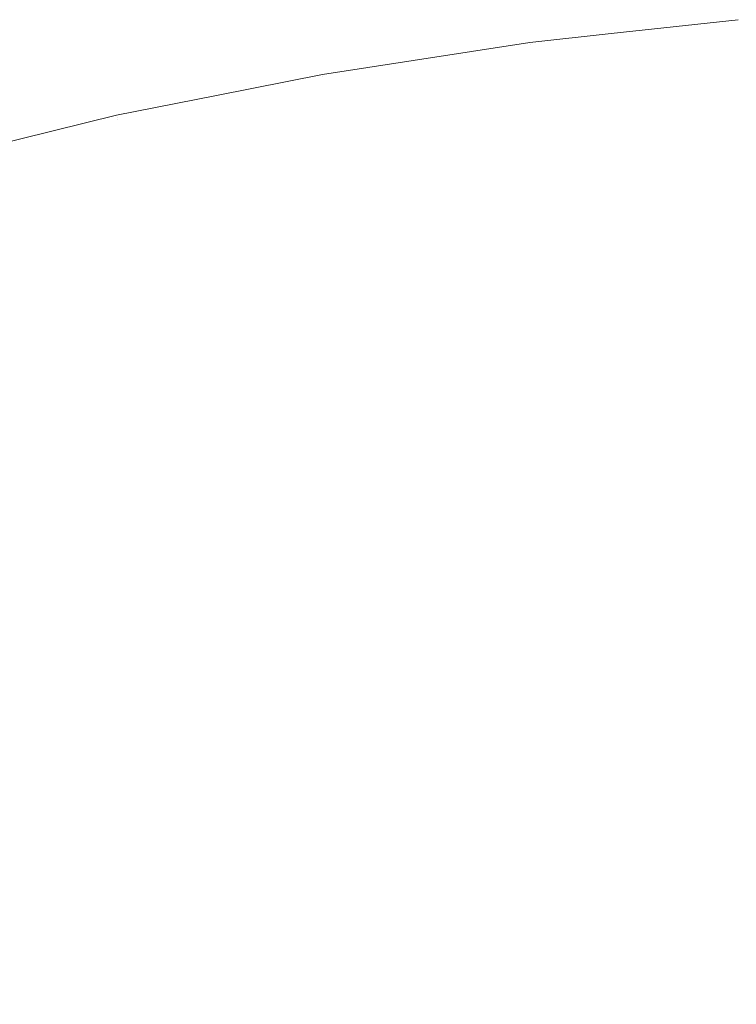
# Model space of a CAD drawing. Header units: centimetres. Extents: x -25.9 to 27.4, y 34.1 to 35.9.
# Tile 65 of 256: x -25.7771 to -25.7622, y 35.9192 to 35.9397. Entities that reach past the tile are written whole.
import ezdxf

# ---------------------------------------------------------------- set-up
doc = ezdxf.new("R2010")
doc.units = ezdxf.units.CM
doc.header["$LTSCALE"] = 2.54
doc.layers.add('Lucido design-1', color=7, linetype='Continuous')

# ---------------------------------------------------------------- blocks, each defined once
blk = doc.blocks.new('Gruppo-5-1')
at = {"color": 7, "linetype": 'Continuous', "lineweight": 9}
for points, invisible_edges in [([(-25.766506, 35.93921, -9.478917), (-25.762171, 35.939684, -9.478917), (-25.762176, 35.939731, -9.481992), (-25.764815, 35.939442, -9.481992)], 11), ([(-25.766506, 35.93921, -33.44568), (-25.762171, 35.939684, -33.44568), (-25.762176, 35.939731, -33.448755), (-25.764815, 35.939442, -33.448755)], 11), ([(-25.764815, 35.939442, -10.081992), (-25.762176, 35.939731, -10.081992), (-25.762167, 35.939637, -10.086352), (-25.7665, 35.939162, -10.086352)], 14), ([(-25.764815, 35.939442, -34.048755), (-25.762176, 35.939731, -34.048755), (-25.762167, 35.939637, -34.053115), (-25.7665, 35.939162, -34.053115)], 14), ([(-25.762176, 35.939731, -10.081992), (-25.764815, 35.939442, -10.081992), (-25.764815, 35.939442, -9.481992), (-25.762176, 35.939731, -9.481992)], 10), ([(-25.762176, 35.939731, -34.048755), (-25.764815, 35.939442, -34.048755), (-25.764815, 35.939442, -33.448755), (-25.762176, 35.939731, -33.448755)], 10), ([(-25.766479, 35.938998, -9.474771), (-25.762153, 35.939471, -9.474771), (-25.762171, 35.939684, -9.478917), (-25.766506, 35.93921, -9.478917)], 15), ([(-25.766479, 35.938998, -33.441534), (-25.762153, 35.939471, -33.441534), (-25.762171, 35.939684, -33.44568), (-25.766506, 35.93921, -33.44568)], 15), ([(-25.7665, 35.939162, -10.086352), (-25.762167, 35.939637, -10.086352), (-25.762144, 35.939372, -10.090484), (-25.766465, 35.938898, -10.090484)], 15), ([(-25.7665, 35.939162, -34.053115), (-25.762167, 35.939637, -34.053115), (-25.762144, 35.939372, -34.057247), (-25.766465, 35.938898, -34.057247)], 15), ([(-25.764815, 35.939442, -9.481992), (-25.766513, 35.939256, -9.481992), (-25.766506, 35.93921, -9.478917)], 10), ([(-25.766513, 35.939256, -9.481992), (-25.764815, 35.939442, -9.481992), (-25.764815, 35.939442, -10.081992), (-25.766513, 35.939256, -10.081992)], 10), ([(-25.7665, 35.939162, -10.086352), (-25.766513, 35.939256, -10.081992), (-25.764815, 35.939442, -10.081992)], 9), ([(-25.764815, 35.939442, -33.448755), (-25.766513, 35.939256, -33.448755), (-25.766506, 35.93921, -33.44568)], 10), ([(-25.766513, 35.939256, -33.448755), (-25.764815, 35.939442, -33.448755), (-25.764815, 35.939442, -34.048755), (-25.766513, 35.939256, -34.048755)], 10), ([(-25.7665, 35.939162, -34.053115), (-25.766513, 35.939256, -34.048755), (-25.764815, 35.939442, -34.048755)], 9), ([(-25.766428, 35.938615, -9.470635), (-25.762119, 35.939087, -9.470635), (-25.762153, 35.939471, -9.474771), (-25.766479, 35.938998, -9.474771)], 15), ([(-25.766428, 35.938615, -33.437398), (-25.762119, 35.939087, -33.437398), (-25.762153, 35.939471, -33.441534), (-25.766479, 35.938998, -33.441534)], 15), ([(-25.766465, 35.938898, -10.090484), (-25.762144, 35.939372, -10.090484), (-25.762106, 35.938937, -10.094598), (-25.766408, 35.938465, -10.094598)], 15), ([(-25.766465, 35.938898, -34.057247), (-25.762144, 35.939372, -34.057247), (-25.762106, 35.938937, -34.061361), (-25.766408, 35.938465, -34.061361)], 15), ([(-25.770817, 35.938546, -9.478917), (-25.766506, 35.93921, -9.478917), (-25.766513, 35.939256, -9.481992), (-25.768934, 35.938884, -9.481992)], 11), ([(-25.770817, 35.938546, -33.44568), (-25.766506, 35.93921, -33.44568), (-25.766513, 35.939256, -33.448755), (-25.768934, 35.938884, -33.448755)], 11), ([(-25.770779, 35.938336, -9.474771), (-25.766479, 35.938998, -9.474771), (-25.766506, 35.93921, -9.478917), (-25.770817, 35.938546, -9.478917)], 15), ([(-25.770779, 35.938336, -33.441534), (-25.766479, 35.938998, -33.441534), (-25.766506, 35.93921, -33.44568), (-25.770817, 35.938546, -33.44568)], 15), ([(-25.768934, 35.938884, -10.081992), (-25.766513, 35.939256, -10.081992), (-25.7665, 35.939162, -10.086352), (-25.770808, 35.938499, -10.086352)], 14), ([(-25.768934, 35.938884, -34.048755), (-25.766513, 35.939256, -34.048755), (-25.7665, 35.939162, -34.053115), (-25.770808, 35.938499, -34.053115)], 14), ([(-25.770808, 35.938499, -10.086352), (-25.7665, 35.939162, -10.086352), (-25.766465, 35.938898, -10.090484), (-25.770762, 35.938237, -10.090484)], 15), ([(-25.770808, 35.938499, -34.053115), (-25.7665, 35.939162, -34.053115), (-25.766465, 35.938898, -34.057247), (-25.770762, 35.938237, -34.057247)], 15), ([(-25.766513, 35.939256, -10.081992), (-25.768934, 35.938884, -10.081992), (-25.768934, 35.938884, -9.481992), (-25.766513, 35.939256, -9.481992)], 10), ([(-25.766513, 35.939256, -34.048755), (-25.768934, 35.938884, -34.048755), (-25.768934, 35.938884, -33.448755), (-25.766513, 35.939256, -33.448755)], 10), ([(-25.766355, 35.938062, -9.466514), (-25.762071, 35.938531, -9.466514), (-25.762119, 35.939087, -9.470635), (-25.766428, 35.938615, -9.470635)], 15), ([(-25.766355, 35.938062, -33.433277), (-25.762071, 35.938531, -33.433277), (-25.762119, 35.939087, -33.437398), (-25.766428, 35.938615, -33.437398)], 15), ([(-25.768934, 35.938884, -9.481992), (-25.770825, 35.938593, -9.481992), (-25.770817, 35.938546, -9.478917)], 10), ([(-25.770825, 35.938593, -9.481992), (-25.768934, 35.938884, -9.481992), (-25.768934, 35.938884, -10.081992), (-25.770825, 35.938593, -10.081992)], 10), ([(-25.770808, 35.938499, -10.086352), (-25.770825, 35.938593, -10.081992), (-25.768934, 35.938884, -10.081992)], 9), ([(-25.768934, 35.938884, -33.448755), (-25.770825, 35.938593, -33.448755), (-25.770817, 35.938546, -33.44568)], 10), ([(-25.770825, 35.938593, -33.448755), (-25.768934, 35.938884, -33.448755), (-25.768934, 35.938884, -34.048755), (-25.770825, 35.938593, -34.048755)], 10), ([(-25.770808, 35.938499, -34.053115), (-25.770825, 35.938593, -34.048755), (-25.768934, 35.938884, -34.048755)], 9), ([(-25.770712, 35.937956, -9.470635), (-25.766428, 35.938615, -9.470635), (-25.766479, 35.938998, -9.474771), (-25.770779, 35.938336, -9.474771)], 15), ([(-25.770712, 35.937956, -33.437398), (-25.766428, 35.938615, -33.437398), (-25.766479, 35.938998, -33.441534), (-25.770779, 35.938336, -33.441534)], 15), ([(-25.770762, 35.938237, -10.090484), (-25.766465, 35.938898, -10.090484), (-25.766408, 35.938465, -10.094598), (-25.770686, 35.937807, -10.094598)], 15), ([(-25.770762, 35.938237, -34.057247), (-25.766465, 35.938898, -34.057247), (-25.766408, 35.938465, -34.061361), (-25.770686, 35.937807, -34.061361)], 15), ([(-25.766408, 35.938465, -10.094598), (-25.762106, 35.938937, -10.094598), (-25.762053, 35.938333, -10.098688), (-25.766329, 35.937865, -10.098688)], 15), ([(-25.766408, 35.938465, -34.061361), (-25.762106, 35.938937, -34.061361), (-25.762053, 35.938333, -34.065451), (-25.766329, 35.937865, -34.065451)], 15), ([(-25.775094, 35.937695, -9.478917), (-25.770817, 35.938546, -9.478917), (-25.770825, 35.938593, -9.481992), (-25.77303, 35.938154, -9.481992)], 11), ([(-25.775094, 35.937695, -33.44568), (-25.770817, 35.938546, -33.44568), (-25.770825, 35.938593, -33.448755), (-25.77303, 35.938154, -33.448755)], 11), ([(-25.775047, 35.937487, -9.474771), (-25.770779, 35.938336, -9.474771), (-25.770817, 35.938546, -9.478917), (-25.775094, 35.937695, -9.478917)], 15), ([(-25.775047, 35.937487, -33.441534), (-25.770779, 35.938336, -33.441534), (-25.770817, 35.938546, -33.44568), (-25.775094, 35.937695, -33.44568)], 15), ([(-25.77303, 35.938154, -10.081992), (-25.770825, 35.938593, -10.081992), (-25.770808, 35.938499, -10.086352), (-25.775083, 35.937649, -10.086352)], 14), ([(-25.77303, 35.938154, -34.048755), (-25.770825, 35.938593, -34.048755), (-25.770808, 35.938499, -34.053115), (-25.775083, 35.937649, -34.053115)], 14), ([(-25.775083, 35.937649, -10.086352), (-25.770808, 35.938499, -10.086352), (-25.770762, 35.938237, -10.090484), (-25.775026, 35.937389, -10.090484)], 15), ([(-25.775083, 35.937649, -34.053115), (-25.770808, 35.938499, -34.053115), (-25.770762, 35.938237, -34.057247), (-25.775026, 35.937389, -34.057247)], 15), ([(-25.770825, 35.938593, -10.081992), (-25.77303, 35.938154, -10.081992), (-25.77303, 35.938154, -9.481992), (-25.770825, 35.938593, -9.481992)], 10), ([(-25.770825, 35.938593, -34.048755), (-25.77303, 35.938154, -34.048755), (-25.77303, 35.938154, -33.448755), (-25.770825, 35.938593, -33.448755)], 10), ([(-25.770616, 35.937406, -9.466514), (-25.766355, 35.938062, -9.466514), (-25.766428, 35.938615, -9.470635), (-25.770712, 35.937956, -9.470635)], 15), ([(-25.770616, 35.937406, -33.433277), (-25.766355, 35.938062, -33.433277), (-25.766428, 35.938615, -33.437398), (-25.770712, 35.937956, -33.437398)], 15), ([(-25.770686, 35.937807, -10.094598), (-25.766408, 35.938465, -10.094598), (-25.766329, 35.937865, -10.098688), (-25.770581, 35.93721, -10.098688)], 15), ([(-25.770686, 35.937807, -34.061361), (-25.766408, 35.938465, -34.061361), (-25.766329, 35.937865, -34.065451), (-25.770581, 35.93721, -34.065451)], 15), ([(-25.76626, 35.937338, -9.462417), (-25.762007, 35.937804, -9.462417), (-25.762071, 35.938531, -9.466514), (-25.766355, 35.938062, -9.466514)], 15), ([(-25.76626, 35.937338, -33.42918), (-25.762007, 35.937804, -33.42918), (-25.762071, 35.938531, -33.433277), (-25.766355, 35.938062, -33.433277)], 15), ([(-25.774964, 35.93711, -9.470635), (-25.770712, 35.937956, -9.470635), (-25.770779, 35.938336, -9.474771), (-25.775047, 35.937487, -9.474771)], 15), ([(-25.774964, 35.93711, -33.437398), (-25.770712, 35.937956, -33.437398), (-25.770779, 35.938336, -33.441534), (-25.775047, 35.937487, -33.441534)], 15), ([(-25.766329, 35.937865, -10.098688), (-25.762053, 35.938333, -10.098688), (-25.761986, 35.937563, -10.102745), (-25.766228, 35.937098, -10.102745)], 15), ([(-25.766329, 35.937865, -34.065451), (-25.762053, 35.938333, -34.065451), (-25.761986, 35.937563, -34.069508), (-25.766228, 35.937098, -34.069508)], 15), ([(-25.77303, 35.938154, -9.481992), (-25.775104, 35.937742, -9.481992), (-25.775094, 35.937695, -9.478917)], 10), ([(-25.775104, 35.937742, -9.481992), (-25.77303, 35.938154, -9.481992), (-25.77303, 35.938154, -10.081992), (-25.775104, 35.937742, -10.081992)], 10), ([(-25.775083, 35.937649, -10.086352), (-25.775104, 35.937742, -10.081992), (-25.77303, 35.938154, -10.081992)], 9), ([(-25.77303, 35.938154, -33.448755), (-25.775104, 35.937742, -33.448755), (-25.775094, 35.937695, -33.44568)], 10), ([(-25.775104, 35.937742, -33.448755), (-25.77303, 35.938154, -33.448755), (-25.77303, 35.938154, -34.048755), (-25.775104, 35.937742, -34.048755)], 10), ([(-25.775083, 35.937649, -34.053115), (-25.775104, 35.937742, -34.048755), (-25.77303, 35.938154, -34.048755)], 9), ([(-25.775026, 35.937389, -10.090484), (-25.770762, 35.938237, -10.090484), (-25.770686, 35.937807, -10.094598), (-25.774931, 35.936963, -10.094598)], 15), ([(-25.775026, 35.937389, -34.057247), (-25.770762, 35.938237, -34.057247), (-25.770686, 35.937807, -34.061361), (-25.774931, 35.936963, -34.061361)], 15), ([(-25.770489, 35.936688, -9.462417), (-25.76626, 35.937338, -9.462417), (-25.766355, 35.938062, -9.466514), (-25.770616, 35.937406, -9.466514)], 15), ([(-25.770489, 35.936688, -33.42918), (-25.76626, 35.937338, -33.42918), (-25.766355, 35.938062, -33.433277), (-25.770616, 35.937406, -33.433277)], 15), ([(-25.774843, 35.936565, -9.466514), (-25.770616, 35.937406, -9.466514), (-25.770712, 35.937956, -9.470635), (-25.774964, 35.93711, -9.470635)], 15), ([(-25.774843, 35.936565, -33.433277), (-25.770616, 35.937406, -33.433277), (-25.770712, 35.937956, -33.437398), (-25.774964, 35.93711, -33.437398)], 15), ([(-25.770581, 35.93721, -10.098688), (-25.766329, 35.937865, -10.098688), (-25.766228, 35.937098, -10.102745), (-25.770447, 35.936449, -10.102745)], 15), ([(-25.770581, 35.93721, -34.065451), (-25.766329, 35.937865, -34.065451), (-25.766228, 35.937098, -34.069508), (-25.770447, 35.936449, -34.069508)], 15), ([(-25.777096, 35.937254, -9.481992), (-25.779342, 35.936705, -9.481992), (-25.77933, 35.936659, -9.478917), (-25.775094, 35.937695, -9.478917)], 14), ([(-25.777096, 35.937254, -33.448755), (-25.779342, 35.936705, -33.448755), (-25.77933, 35.936659, -33.44568), (-25.775094, 35.937695, -33.44568)], 14), ([(-25.775083, 35.937649, -10.086352), (-25.779317, 35.936613, -10.086352), (-25.779342, 35.936705, -10.081992), (-25.777096, 35.937254, -10.081992)], 11), ([(-25.775083, 35.937649, -34.053115), (-25.779317, 35.936613, -34.053115), (-25.779342, 35.936705, -34.048755), (-25.777096, 35.937254, -34.048755)], 11), ([(-25.779274, 35.936452, -9.474771), (-25.775047, 35.937487, -9.474771), (-25.775094, 35.937695, -9.478917), (-25.77933, 35.936659, -9.478917)], 15), ([(-25.779274, 35.936452, -33.441534), (-25.775047, 35.937487, -33.441534), (-25.775094, 35.937695, -33.44568), (-25.77933, 35.936659, -33.44568)], 15), ([(-25.779317, 35.936613, -10.086352), (-25.775083, 35.937649, -10.086352), (-25.775026, 35.937389, -10.090484), (-25.779248, 35.936356, -10.090484)], 15), ([(-25.779317, 35.936613, -34.053115), (-25.775083, 35.937649, -34.053115), (-25.775026, 35.937389, -34.057247), (-25.779248, 35.936356, -34.057247)], 15), ([(-25.775094, 35.937695, -9.478917), (-25.775104, 35.937742, -9.481992), (-25.777096, 35.937254, -9.481992)], 9), ([(-25.775104, 35.937742, -10.081992), (-25.777096, 35.937254, -10.081992), (-25.777096, 35.937254, -9.481992), (-25.775104, 35.937742, -9.481992)], 10), ([(-25.777096, 35.937254, -10.081992), (-25.775104, 35.937742, -10.081992), (-25.775083, 35.937649, -10.086352)], 10), ([(-25.775094, 35.937695, -33.44568), (-25.775104, 35.937742, -33.448755), (-25.777096, 35.937254, -33.448755)], 9), ([(-25.775104, 35.937742, -34.048755), (-25.777096, 35.937254, -34.048755), (-25.777096, 35.937254, -33.448755), (-25.775104, 35.937742, -33.448755)], 10), ([(-25.777096, 35.937254, -34.048755), (-25.775104, 35.937742, -34.048755), (-25.775083, 35.937649, -34.053115)], 10), ([(-25.774931, 35.936963, -10.094598), (-25.770686, 35.937807, -10.094598), (-25.770581, 35.93721, -10.098688), (-25.7748, 35.936371, -10.098688)], 15), ([(-25.774931, 35.936963, -34.061361), (-25.770686, 35.937807, -34.061361), (-25.770581, 35.93721, -34.065451), (-25.7748, 35.936371, -34.065451)], 15), ([(-25.766143, 35.936446, -9.45835), (-25.761928, 35.936907, -9.45835), (-25.762007, 35.937804, -9.462417), (-25.76626, 35.937338, -9.462417)], 15), ([(-25.766143, 35.936446, -33.425113), (-25.761928, 35.936907, -33.425113), (-25.762007, 35.937804, -33.42918), (-25.76626, 35.937338, -33.42918)], 15), ([(-25.779174, 35.93608, -9.470635), (-25.774964, 35.93711, -9.470635), (-25.775047, 35.937487, -9.474771), (-25.779274, 35.936452, -9.474771)], 15), ([(-25.779174, 35.93608, -33.437398), (-25.774964, 35.93711, -33.437398), (-25.775047, 35.937487, -33.441534), (-25.779274, 35.936452, -33.441534)], 15), ([(-25.766228, 35.937098, -10.102745), (-25.761986, 35.937563, -10.102745), (-25.761904, 35.936627, -10.106763), (-25.766106, 35.936166, -10.106763)], 15), ([(-25.766228, 35.937098, -34.069508), (-25.761986, 35.937563, -34.069508), (-25.761904, 35.936627, -34.073526), (-25.766106, 35.936166, -34.073526)], 15), ([(-25.779342, 35.936705, -9.481992), (-25.777096, 35.937254, -9.481992), (-25.777096, 35.937254, -10.081992), (-25.779342, 35.936705, -10.081992)], 10), ([(-25.779342, 35.936705, -33.448755), (-25.777096, 35.937254, -33.448755), (-25.777096, 35.937254, -34.048755), (-25.779342, 35.936705, -34.048755)], 10), ([(-25.779248, 35.936356, -10.090484), (-25.775026, 35.937389, -10.090484), (-25.774931, 35.936963, -10.094598), (-25.779135, 35.935934, -10.094598)], 15), ([(-25.779248, 35.936356, -34.057247), (-25.775026, 35.937389, -34.057247), (-25.774931, 35.936963, -34.061361), (-25.779135, 35.935934, -34.061361)], 15), ([(-25.774685, 35.935853, -9.462417), (-25.770489, 35.936688, -9.462417), (-25.770616, 35.937406, -9.466514), (-25.774843, 35.936565, -9.466514)], 15), ([(-25.774685, 35.935853, -33.42918), (-25.770489, 35.936688, -33.42918), (-25.770616, 35.937406, -33.433277), (-25.774843, 35.936565, -33.433277)], 15), ([(-25.770333, 35.935801, -9.45835), (-25.766143, 35.936446, -9.45835), (-25.76626, 35.937338, -9.462417), (-25.770489, 35.936688, -9.462417)], 15), ([(-25.770333, 35.935801, -33.425113), (-25.766143, 35.936446, -33.425113), (-25.76626, 35.937338, -33.42918), (-25.770489, 35.936688, -33.42918)], 15), ([(-25.77903, 35.935541, -9.466514), (-25.774843, 35.936565, -9.466514), (-25.774964, 35.93711, -9.470635), (-25.779174, 35.93608, -9.470635)], 15), ([(-25.77903, 35.935541, -33.433277), (-25.774843, 35.936565, -33.433277), (-25.774964, 35.93711, -33.437398), (-25.779174, 35.93608, -33.437398)], 15), ([(-25.7748, 35.936371, -10.098688), (-25.770581, 35.93721, -10.098688), (-25.770447, 35.936449, -10.102745), (-25.774633, 35.935616, -10.102745)], 15), ([(-25.7748, 35.936371, -34.065451), (-25.770581, 35.93721, -34.065451), (-25.770447, 35.936449, -34.069508), (-25.774633, 35.935616, -34.069508)], 15), ([(-25.770447, 35.936449, -10.102745), (-25.766228, 35.937098, -10.102745), (-25.766106, 35.936166, -10.106763), (-25.770284, 35.935523, -10.106763)], 15), ([(-25.770447, 35.936449, -34.069508), (-25.766228, 35.937098, -34.069508), (-25.766106, 35.936166, -34.073526), (-25.770284, 35.935523, -34.073526)], 15), ([(-25.779135, 35.935934, -10.094598), (-25.774931, 35.936963, -10.094598), (-25.7748, 35.936371, -10.098688), (-25.778979, 35.935349, -10.098688)], 15), ([(-25.779135, 35.935934, -34.061361), (-25.774931, 35.936963, -34.061361), (-25.7748, 35.936371, -34.065451), (-25.778979, 35.935349, -34.065451)], 15), ([(-25.766003, 35.935385, -9.45432), (-25.761835, 35.935842, -9.45432), (-25.761928, 35.936907, -9.45835), (-25.766143, 35.936446, -9.45835)], 15), ([(-25.766003, 35.935385, -33.421083), (-25.761835, 35.935842, -33.421083), (-25.761928, 35.936907, -33.425113), (-25.766143, 35.936446, -33.425113)], 15), ([(-25.77449, 35.934974, -9.45835), (-25.770333, 35.935801, -9.45835), (-25.770489, 35.936688, -9.462417), (-25.774685, 35.935853, -9.462417)], 15), ([(-25.77449, 35.934974, -33.425113), (-25.770333, 35.935801, -33.425113), (-25.770489, 35.936688, -33.42918), (-25.774685, 35.935853, -33.42918)], 15), ([(-25.766106, 35.936166, -10.106763), (-25.761904, 35.936627, -10.106763), (-25.761808, 35.935527, -10.110736), (-25.765962, 35.935072, -10.110736)], 15), ([(-25.766106, 35.936166, -34.073526), (-25.761904, 35.936627, -34.073526), (-25.761808, 35.935527, -34.077499), (-25.765962, 35.935072, -34.077499)], 15), ([(-25.778841, 35.934836, -9.462417), (-25.774685, 35.935853, -9.462417), (-25.774843, 35.936565, -9.466514), (-25.77903, 35.935541, -9.466514)], 15), ([(-25.778841, 35.934836, -33.42918), (-25.774685, 35.935853, -33.42918), (-25.774843, 35.936565, -33.433277), (-25.77903, 35.935541, -33.433277)], 15), ([(-25.774633, 35.935616, -10.102745), (-25.770447, 35.936449, -10.102745), (-25.770284, 35.935523, -10.106763), (-25.774429, 35.934699, -10.106763)], 15), ([(-25.774633, 35.935616, -34.069508), (-25.770447, 35.936449, -34.069508), (-25.770284, 35.935523, -34.073526), (-25.774429, 35.934699, -34.073526)], 15), ([(-25.770147, 35.934747, -9.45432), (-25.766003, 35.935385, -9.45432), (-25.766143, 35.936446, -9.45835), (-25.770333, 35.935801, -9.45835)], 15), ([(-25.770147, 35.934747, -33.421083), (-25.766003, 35.935385, -33.421083), (-25.766143, 35.936446, -33.425113), (-25.770333, 35.935801, -33.425113)], 15), ([(-25.778979, 35.935349, -10.098688), (-25.7748, 35.936371, -10.098688), (-25.774633, 35.935616, -10.102745), (-25.778778, 35.934602, -10.102745)], 15), ([(-25.778979, 35.935349, -34.065451), (-25.7748, 35.936371, -34.065451), (-25.774633, 35.935616, -34.069508), (-25.778778, 35.934602, -34.069508)], 15), ([(-25.770284, 35.935523, -10.106763), (-25.766106, 35.936166, -10.106763), (-25.765962, 35.935072, -10.110736), (-25.770092, 35.934437, -10.110736)], 15), ([(-25.770284, 35.935523, -34.073526), (-25.766106, 35.936166, -34.073526), (-25.765962, 35.935072, -34.077499), (-25.770092, 35.934437, -34.077499)], 15), ([(-25.778608, 35.933966, -9.45835), (-25.77449, 35.934974, -9.45835), (-25.774685, 35.935853, -9.462417), (-25.778841, 35.934836, -9.462417)], 15), ([(-25.778608, 35.933966, -33.425113), (-25.77449, 35.934974, -33.425113), (-25.774685, 35.935853, -33.42918), (-25.778841, 35.934836, -33.42918)], 15), ([(-25.774259, 35.933929, -9.45432), (-25.770147, 35.934747, -9.45432), (-25.770333, 35.935801, -9.45835), (-25.77449, 35.934974, -9.45835)], 15), ([(-25.774259, 35.933929, -33.421083), (-25.770147, 35.934747, -33.421083), (-25.770333, 35.935801, -33.425113), (-25.77449, 35.934974, -33.425113)], 15), ([(-25.765841, 35.934158, -9.450335), (-25.761727, 35.934608, -9.450335), (-25.761835, 35.935842, -9.45432), (-25.766003, 35.935385, -9.45432)], 15), ([(-25.765841, 35.934158, -33.417098), (-25.761727, 35.934608, -33.417098), (-25.761835, 35.935842, -33.421083), (-25.766003, 35.935385, -33.421083)], 15), ([(-25.778778, 35.934602, -10.102745), (-25.774633, 35.935616, -10.102745), (-25.774429, 35.934699, -10.106763), (-25.778535, 35.933694, -10.106763)], 15), ([(-25.778778, 35.934602, -34.069508), (-25.774633, 35.935616, -34.069508), (-25.774429, 35.934699, -34.073526), (-25.778535, 35.933694, -34.073526)], 15), ([(-25.774429, 35.934699, -10.106763), (-25.770284, 35.935523, -10.106763), (-25.770092, 35.934437, -10.110736), (-25.774191, 35.933621, -10.110736)], 15), ([(-25.774429, 35.934699, -34.073526), (-25.770284, 35.935523, -34.073526), (-25.770092, 35.934437, -34.077499), (-25.774191, 35.933621, -34.077499)], 15), ([(-25.765962, 35.935072, -10.110736), (-25.761808, 35.935527, -10.110736), (-25.761697, 35.934267, -10.114657), (-25.765797, 35.933818, -10.114657)], 15), ([(-25.765962, 35.935072, -34.077499), (-25.761808, 35.935527, -34.077499), (-25.761697, 35.934267, -34.08142), (-25.765797, 35.933818, -34.08142)], 15), ([(-25.769932, 35.933528, -9.450335), (-25.765841, 35.934158, -9.450335), (-25.766003, 35.935385, -9.45432), (-25.770147, 35.934747, -9.45432)], 15), ([(-25.769932, 35.933528, -33.417098), (-25.765841, 35.934158, -33.417098), (-25.766003, 35.935385, -33.421083), (-25.770147, 35.934747, -33.421083)], 15), ([(-25.770092, 35.934437, -10.110736), (-25.765962, 35.935072, -10.110736), (-25.765797, 35.933818, -10.114657), (-25.769872, 35.933191, -10.114657)], 15), ([(-25.770092, 35.934437, -34.077499), (-25.765962, 35.935072, -34.077499), (-25.765797, 35.933818, -34.08142), (-25.769872, 35.933191, -34.08142)], 15), ([(-25.778331, 35.932933, -9.45432), (-25.774259, 35.933929, -9.45432), (-25.77449, 35.934974, -9.45835), (-25.778608, 35.933966, -9.45835)], 15), ([(-25.778331, 35.932933, -33.421083), (-25.774259, 35.933929, -33.421083), (-25.77449, 35.934974, -33.425113), (-25.778608, 35.933966, -33.425113)], 15), ([(-25.778535, 35.933694, -10.106763), (-25.774429, 35.934699, -10.106763), (-25.774191, 35.933621, -10.110736), (-25.77825, 35.932628, -10.110736)], 15), ([(-25.778535, 35.933694, -34.073526), (-25.774429, 35.934699, -34.073526), (-25.774191, 35.933621, -34.077499), (-25.77825, 35.932628, -34.077499)], 15), ([(-25.773991, 35.932721, -9.450335), (-25.769932, 35.933528, -9.450335), (-25.770147, 35.934747, -9.45432), (-25.774259, 35.933929, -9.45432)], 15), ([(-25.773991, 35.932721, -33.417098), (-25.769932, 35.933528, -33.417098), (-25.770147, 35.934747, -33.421083), (-25.774259, 35.933929, -33.421083)], 15), ([(-25.765658, 35.932765, -9.446402), (-25.761605, 35.933209, -9.446402), (-25.761727, 35.934608, -9.450335), (-25.765841, 35.934158, -9.450335)], 15), ([(-25.765658, 35.932765, -33.413165), (-25.761605, 35.933209, -33.413165), (-25.761727, 35.934608, -33.417098), (-25.765841, 35.934158, -33.417098)], 15), ([(-25.774191, 35.933621, -10.110736), (-25.770092, 35.934437, -10.110736), (-25.769872, 35.933191, -10.114657), (-25.773917, 35.932386, -10.114657)], 15), ([(-25.774191, 35.933621, -34.077499), (-25.770092, 35.934437, -34.077499), (-25.769872, 35.933191, -34.08142), (-25.773917, 35.932386, -34.08142)], 15), ([(-25.765797, 35.933818, -10.114657), (-25.761697, 35.934267, -10.114657), (-25.761573, 35.932848, -10.118519), (-25.765611, 35.932406, -10.118519)], 15), ([(-25.765797, 35.933818, -34.08142), (-25.761697, 35.934267, -34.08142), (-25.761573, 35.932848, -34.085282), (-25.765611, 35.932406, -34.085282)], 15), ([(-25.769688, 35.932145, -9.446402), (-25.765658, 35.932765, -9.446402), (-25.765841, 35.934158, -9.450335), (-25.769932, 35.933528, -9.450335)], 15), ([(-25.769688, 35.932145, -33.413165), (-25.765658, 35.932765, -33.413165), (-25.765841, 35.934158, -33.417098), (-25.769932, 35.933528, -33.417098)], 15), ([(-25.778011, 35.931737, -9.450335), (-25.773991, 35.932721, -9.450335), (-25.774259, 35.933929, -9.45432), (-25.778331, 35.932933, -9.45432)], 15), ([(-25.778011, 35.931737, -33.417098), (-25.773991, 35.932721, -33.417098), (-25.774259, 35.933929, -33.421083), (-25.778331, 35.932933, -33.421083)], 15), ([(-25.769872, 35.933191, -10.114657), (-25.765797, 35.933818, -10.114657), (-25.765611, 35.932406, -10.118519), (-25.769625, 35.931788, -10.118519)], 15), ([(-25.769872, 35.933191, -34.08142), (-25.765797, 35.933818, -34.08142), (-25.765611, 35.932406, -34.085282), (-25.769625, 35.931788, -34.085282)], 15), ([(-25.77825, 35.932628, -10.110736), (-25.774191, 35.933621, -10.110736), (-25.773917, 35.932386, -10.114657), (-25.777922, 35.931406, -10.114657)], 15), ([(-25.77825, 35.932628, -34.077499), (-25.774191, 35.933621, -34.077499), (-25.773917, 35.932386, -34.08142), (-25.777922, 35.931406, -34.08142)], 15), ([(-25.773687, 35.931349, -9.446402), (-25.769688, 35.932145, -9.446402), (-25.769932, 35.933528, -9.450335), (-25.773991, 35.932721, -9.450335)], 15), ([(-25.773687, 35.931349, -33.413165), (-25.769688, 35.932145, -33.413165), (-25.769932, 35.933528, -33.417098), (-25.773991, 35.932721, -33.417098)], 15), ([(-25.773917, 35.932386, -10.114657), (-25.769872, 35.933191, -10.114657), (-25.769625, 35.931788, -10.118519), (-25.773608, 35.930996, -10.118519)], 15), ([(-25.773917, 35.932386, -34.08142), (-25.769872, 35.933191, -34.08142), (-25.769625, 35.931788, -34.085282), (-25.773608, 35.930996, -34.085282)], 15), ([(-25.765453, 35.931209, -9.442527), (-25.761468, 35.931646, -9.442527), (-25.761605, 35.933209, -9.446402), (-25.765658, 35.932765, -9.446402)], 15), ([(-25.765453, 35.931209, -33.40929), (-25.761468, 35.931646, -33.40929), (-25.761605, 35.933209, -33.413165), (-25.765658, 35.932765, -33.413165)], 15), ([(-25.769415, 35.930599, -9.442527), (-25.765453, 35.931209, -9.442527), (-25.765658, 35.932765, -9.446402), (-25.769688, 35.932145, -9.446402)], 15), ([(-25.769415, 35.930599, -33.40929), (-25.765453, 35.931209, -33.40929), (-25.765658, 35.932765, -33.413165), (-25.769688, 35.932145, -33.413165)], 15), ([(-25.765611, 35.932406, -10.118519), (-25.761573, 35.932848, -10.118519), (-25.761436, 35.931273, -10.122315), (-25.765404, 35.930839, -10.122315)], 15), ([(-25.765611, 35.932406, -34.085282), (-25.761573, 35.932848, -34.085282), (-25.761436, 35.931273, -34.089078), (-25.765404, 35.930839, -34.089078)], 15), ([(-25.777647, 35.93038, -9.446402), (-25.773687, 35.931349, -9.446402), (-25.773991, 35.932721, -9.450335), (-25.778011, 35.931737, -9.450335)], 15), ([(-25.777647, 35.93038, -33.413165), (-25.773687, 35.931349, -33.413165), (-25.773991, 35.932721, -33.417098), (-25.778011, 35.931737, -33.417098)], 15), ([(-25.777922, 35.931406, -10.114657), (-25.773917, 35.932386, -10.114657), (-25.773608, 35.930996, -10.118519), (-25.777554, 35.93003, -10.118519)], 15), ([(-25.777922, 35.931406, -34.08142), (-25.773917, 35.932386, -34.08142), (-25.773608, 35.930996, -34.085282), (-25.777554, 35.93003, -34.085282)], 15), ([(-25.769625, 35.931788, -10.118519), (-25.765611, 35.932406, -10.118519), (-25.765404, 35.930839, -10.122315), (-25.76935, 35.930231, -10.122315)], 15), ([(-25.769625, 35.931788, -34.085282), (-25.765611, 35.932406, -34.085282), (-25.765404, 35.930839, -34.089078), (-25.76935, 35.930231, -34.089078)], 15), ([(-25.773347, 35.929817, -9.442527), (-25.769415, 35.930599, -9.442527), (-25.769688, 35.932145, -9.446402), (-25.773687, 35.931349, -9.446402)], 15), ([(-25.773347, 35.929817, -33.40929), (-25.769415, 35.930599, -33.40929), (-25.769688, 35.932145, -33.413165), (-25.773687, 35.931349, -33.413165)], 15), ([(-25.773608, 35.930996, -10.118519), (-25.769625, 35.931788, -10.118519), (-25.76935, 35.930231, -10.122315), (-25.773266, 35.929452, -10.122315)], 15), ([(-25.773608, 35.930996, -34.085282), (-25.769625, 35.931788, -34.085282), (-25.76935, 35.930231, -34.089078), (-25.773266, 35.929452, -34.089078)], 15), ([(-25.765227, 35.929492, -9.438717), (-25.761317, 35.929921, -9.438717), (-25.761468, 35.931646, -9.442527), (-25.765453, 35.931209, -9.442527)], 15), ([(-25.765227, 35.929492, -33.40548), (-25.761317, 35.929921, -33.40548), (-25.761468, 35.931646, -33.40929), (-25.765453, 35.931209, -33.40929)], 15), ([(-25.777241, 35.928864, -9.442527), (-25.773347, 35.929817, -9.442527), (-25.773687, 35.931349, -9.446402), (-25.777647, 35.93038, -9.446402)], 15), ([(-25.777241, 35.928864, -33.40929), (-25.773347, 35.929817, -33.40929), (-25.773687, 35.931349, -33.413165), (-25.777647, 35.93038, -33.413165)], 15), ([(-25.769115, 35.928894, -9.438717), (-25.765227, 35.929492, -9.438717), (-25.765453, 35.931209, -9.442527), (-25.769415, 35.930599, -9.442527)], 15), ([(-25.769115, 35.928894, -33.40548), (-25.765227, 35.929492, -33.40548), (-25.765453, 35.931209, -33.40929), (-25.769415, 35.930599, -33.40929)], 15), ([(-25.765404, 35.930839, -10.122315), (-25.761436, 35.931273, -10.122315), (-25.761284, 35.929546, -10.126041), (-25.765178, 35.92912, -10.126041)], 15), ([(-25.765404, 35.930839, -34.089078), (-25.761436, 35.931273, -34.089078), (-25.761284, 35.929546, -34.092804), (-25.765178, 35.92912, -34.092804)], 15), ([(-25.777554, 35.93003, -10.118519), (-25.773608, 35.930996, -10.118519), (-25.773266, 35.929452, -10.122315), (-25.777144, 35.928503, -10.122315)], 15), ([(-25.777554, 35.93003, -34.085282), (-25.773608, 35.930996, -34.085282), (-25.773266, 35.929452, -34.089078), (-25.777144, 35.928503, -34.089078)], 15), ([(-25.76935, 35.930231, -10.122315), (-25.765404, 35.930839, -10.122315), (-25.765178, 35.92912, -10.126041), (-25.769049, 35.928524, -10.126041)], 15), ([(-25.76935, 35.930231, -34.089078), (-25.765404, 35.930839, -34.089078), (-25.765178, 35.92912, -34.092804), (-25.769049, 35.928524, -34.092804)], 15), ([(-25.772972, 35.928127, -9.438717), (-25.769115, 35.928894, -9.438717), (-25.769415, 35.930599, -9.442527), (-25.773347, 35.929817, -9.442527)], 15), ([(-25.772972, 35.928127, -33.40548), (-25.769115, 35.928894, -33.40548), (-25.769415, 35.930599, -33.40929), (-25.773347, 35.929817, -33.40929)], 15), ([(-25.773266, 35.929452, -10.122315), (-25.76935, 35.930231, -10.122315), (-25.769049, 35.928524, -10.126041), (-25.772891, 35.92776, -10.126041)], 15), ([(-25.773266, 35.929452, -34.089078), (-25.76935, 35.930231, -34.089078), (-25.769049, 35.928524, -34.092804), (-25.772891, 35.92776, -34.092804)], 15), ([(-25.76498, 35.927617, -9.43498), (-25.761152, 35.928037, -9.43498), (-25.761317, 35.929921, -9.438717), (-25.765227, 35.929492, -9.438717)], 15), ([(-25.76498, 35.927617, -33.401743), (-25.761152, 35.928037, -33.401743), (-25.761317, 35.929921, -33.40548), (-25.765227, 35.929492, -33.40548)], 15), ([(-25.776793, 35.927192, -9.438717), (-25.772972, 35.928127, -9.438717), (-25.773347, 35.929817, -9.442527), (-25.777241, 35.928864, -9.442527)], 15), ([(-25.776793, 35.927192, -33.40548), (-25.772972, 35.928127, -33.40548), (-25.773347, 35.929817, -33.40929), (-25.777241, 35.928864, -33.40929)], 15), ([(-25.777144, 35.928503, -10.122315), (-25.773266, 35.929452, -10.122315), (-25.772891, 35.92776, -10.126041), (-25.776696, 35.926829, -10.126041)], 15), ([(-25.777144, 35.928503, -34.089078), (-25.773266, 35.929452, -34.089078), (-25.772891, 35.92776, -34.092804), (-25.776696, 35.926829, -34.092804)], 15), ([(-25.768786, 35.927032, -9.43498), (-25.76498, 35.927617, -9.43498), (-25.765227, 35.929492, -9.438717), (-25.769115, 35.928894, -9.438717)], 15), ([(-25.768786, 35.927032, -33.401743), (-25.76498, 35.927617, -33.401743), (-25.765227, 35.929492, -33.40548), (-25.769115, 35.928894, -33.40548)], 15), ([(-25.765178, 35.92912, -10.126041), (-25.761284, 35.929546, -10.126041), (-25.76112, 35.92767, -10.129688), (-25.764932, 35.927252, -10.129688)], 15), ([(-25.765178, 35.92912, -34.092804), (-25.761284, 35.929546, -34.092804), (-25.76112, 35.92767, -34.096451), (-25.764932, 35.927252, -34.096451)], 15), ([(-25.769049, 35.928524, -10.126041), (-25.765178, 35.92912, -10.126041), (-25.764932, 35.927252, -10.129688), (-25.768722, 35.926669, -10.129688)], 15), ([(-25.769049, 35.928524, -34.092804), (-25.765178, 35.92912, -34.092804), (-25.764932, 35.927252, -34.096451), (-25.768722, 35.926669, -34.096451)], 15), ([(-25.780569, 35.926091, -9.438717), (-25.776793, 35.927192, -9.438717), (-25.777241, 35.928864, -9.442527), (-25.78109, 35.927743, -9.442527)], 15), ([(-25.780569, 35.926091, -33.40548), (-25.776793, 35.927192, -33.40548), (-25.777241, 35.928864, -33.40929), (-25.78109, 35.927743, -33.40929)], 15), ([(-25.772563, 35.92628, -9.43498), (-25.768786, 35.927032, -9.43498), (-25.769115, 35.928894, -9.438717), (-25.772972, 35.928127, -9.438717)], 15), ([(-25.772563, 35.92628, -33.401743), (-25.768786, 35.927032, -33.401743), (-25.769115, 35.928894, -33.40548), (-25.772972, 35.928127, -33.40548)], 15), ([(-25.780977, 35.927386, -10.122315), (-25.777144, 35.928503, -10.122315), (-25.776696, 35.926829, -10.126041), (-25.780456, 35.925733, -10.126041)], 15), ([(-25.780977, 35.927386, -34.089078), (-25.777144, 35.928503, -34.089078), (-25.776696, 35.926829, -34.092804), (-25.780456, 35.925733, -34.092804)], 15), ([(-25.772891, 35.92776, -10.126041), (-25.769049, 35.928524, -10.126041), (-25.768722, 35.926669, -10.129688), (-25.772483, 35.925921, -10.129688)], 15), ([(-25.772891, 35.92776, -34.092804), (-25.769049, 35.928524, -34.092804), (-25.768722, 35.926669, -34.096451), (-25.772483, 35.925921, -34.096451)], 15), ([(-25.776303, 35.925365, -9.43498), (-25.772563, 35.92628, -9.43498), (-25.772972, 35.928127, -9.438717), (-25.776793, 35.927192, -9.438717)], 15), ([(-25.776303, 35.925365, -33.401743), (-25.772563, 35.92628, -33.401743), (-25.772972, 35.928127, -33.40548), (-25.776793, 35.927192, -33.40548)], 15), ([(-25.764713, 35.925587, -9.431322), (-25.760974, 35.925996, -9.431322), (-25.761152, 35.928037, -9.43498), (-25.76498, 35.927617, -9.43498)], 15), ([(-25.764713, 35.925587, -33.398085), (-25.760974, 35.925996, -33.398085), (-25.761152, 35.928037, -33.401743), (-25.76498, 35.927617, -33.401743)], 15), ([(-25.776696, 35.926829, -10.126041), (-25.772891, 35.92776, -10.126041), (-25.772483, 35.925921, -10.129688), (-25.776208, 35.925009, -10.129688)], 15), ([(-25.776696, 35.926829, -34.092804), (-25.772891, 35.92776, -34.092804), (-25.772483, 35.925921, -34.096451), (-25.776208, 35.925009, -34.096451)], 15), ([(-25.768431, 35.925015, -9.431322), (-25.764713, 35.925587, -9.431322), (-25.76498, 35.927617, -9.43498), (-25.768786, 35.927032, -9.43498)], 15), ([(-25.768431, 35.925015, -33.398085), (-25.764713, 35.925587, -33.398085), (-25.76498, 35.927617, -33.401743), (-25.768786, 35.927032, -33.401743)], 15), ([(-25.764932, 35.927252, -10.129688), (-25.76112, 35.92767, -10.129688), (-25.760943, 35.925647, -10.133253), (-25.764667, 35.92524, -10.133253)], 15), ([(-25.764932, 35.927252, -34.096451), (-25.76112, 35.92767, -34.096451), (-25.760943, 35.925647, -34.100016), (-25.764667, 35.92524, -34.100016)], 15), ([(-25.768722, 35.926669, -10.129688), (-25.764932, 35.927252, -10.129688), (-25.764667, 35.92524, -10.133253), (-25.76837, 35.92467, -10.133253)], 15), ([(-25.768722, 35.926669, -34.096451), (-25.764932, 35.927252, -34.096451), (-25.764667, 35.92524, -34.100016), (-25.76837, 35.92467, -34.100016)], 15), ([(-25.78, 35.924288, -9.43498), (-25.776303, 35.925365, -9.43498), (-25.776793, 35.927192, -9.438717), (-25.780569, 35.926091, -9.438717)], 15), ([(-25.78, 35.924288, -33.401743), (-25.776303, 35.925365, -33.401743), (-25.776793, 35.927192, -33.40548), (-25.780569, 35.926091, -33.40548)], 15), ([(-25.77212, 35.924281, -9.431322), (-25.768431, 35.925015, -9.431322), (-25.768786, 35.927032, -9.43498), (-25.772563, 35.92628, -9.43498)], 15), ([(-25.77212, 35.924281, -33.398085), (-25.768431, 35.925015, -33.398085), (-25.768786, 35.927032, -33.401743), (-25.772563, 35.92628, -33.401743)], 15), ([(-25.780456, 35.925733, -10.126041), (-25.776696, 35.926829, -10.126041), (-25.776208, 35.925009, -10.129688), (-25.77989, 35.923936, -10.129688)], 15), ([(-25.780456, 35.925733, -34.092804), (-25.776696, 35.926829, -34.092804), (-25.776208, 35.925009, -34.096451), (-25.77989, 35.923936, -34.096451)], 15), ([(-25.772483, 35.925921, -10.129688), (-25.768722, 35.926669, -10.129688), (-25.76837, 35.92467, -10.133253), (-25.772044, 35.923939, -10.133253)], 15), ([(-25.772483, 35.925921, -34.096451), (-25.768722, 35.926669, -34.096451), (-25.76837, 35.92467, -34.100016), (-25.772044, 35.923939, -34.100016)], 15), ([(-25.775773, 35.923387, -9.431322), (-25.77212, 35.924281, -9.431322), (-25.772563, 35.92628, -9.43498), (-25.776303, 35.925365, -9.43498)], 15), ([(-25.775773, 35.923387, -33.398085), (-25.77212, 35.924281, -33.398085), (-25.772563, 35.92628, -33.401743), (-25.776303, 35.925365, -33.401743)], 15), ([(-25.764426, 35.923404, -9.42775), (-25.760782, 35.923803, -9.42775), (-25.760974, 35.925996, -9.431322), (-25.764713, 35.925587, -9.431322)], 15), ([(-25.764426, 35.923404, -33.394513), (-25.760782, 35.923803, -33.394513), (-25.760974, 35.925996, -33.398085), (-25.764713, 35.925587, -33.398085)], 15), ([(-25.776208, 35.925009, -10.129688), (-25.772483, 35.925921, -10.129688), (-25.772044, 35.923939, -10.133253), (-25.775683, 35.923048, -10.133253)], 15), ([(-25.776208, 35.925009, -34.096451), (-25.772483, 35.925921, -34.096451), (-25.772044, 35.923939, -34.100016), (-25.775683, 35.923048, -34.100016)], 15), ([(-25.768048, 35.922846, -9.42775), (-25.764426, 35.923404, -9.42775), (-25.764713, 35.925587, -9.431322), (-25.768431, 35.925015, -9.431322)], 15), ([(-25.768048, 35.922846, -33.394513), (-25.764426, 35.923404, -33.394513), (-25.764713, 35.925587, -33.398085), (-25.768431, 35.925015, -33.398085)], 15), ([(-25.764667, 35.92524, -10.133253), (-25.760943, 35.925647, -10.133253), (-25.760754, 35.923483, -10.136728), (-25.764384, 35.923086, -10.136728)], 15), ([(-25.764667, 35.92524, -34.100016), (-25.760943, 35.925647, -34.100016), (-25.760754, 35.923483, -34.103491), (-25.764384, 35.923086, -34.103491)], 15), ([(-25.779385, 35.922334, -9.431322), (-25.775773, 35.923387, -9.431322), (-25.776303, 35.925365, -9.43498), (-25.78, 35.924288, -9.43498)], 15), ([(-25.779385, 35.922334, -33.398085), (-25.775773, 35.923387, -33.398085), (-25.776303, 35.925365, -33.401743), (-25.78, 35.924288, -33.401743)], 15), ([(-25.76837, 35.92467, -10.133253), (-25.764667, 35.92524, -10.133253), (-25.764384, 35.923086, -10.136728), (-25.767993, 35.92253, -10.136728)], 15), ([(-25.76837, 35.92467, -34.100016), (-25.764667, 35.92524, -34.100016), (-25.764384, 35.923086, -34.103491), (-25.767993, 35.92253, -34.103491)], 15), ([(-25.77989, 35.923936, -10.129688), (-25.776208, 35.925009, -10.129688), (-25.775683, 35.923048, -10.133253), (-25.779279, 35.922, -10.133253)], 15), ([(-25.77989, 35.923936, -34.096451), (-25.776208, 35.925009, -34.096451), (-25.775683, 35.923048, -34.100016), (-25.779279, 35.922, -34.100016)], 15), ([(-25.771643, 35.922131, -9.42775), (-25.768048, 35.922846, -9.42775), (-25.768431, 35.925015, -9.431322), (-25.77212, 35.924281, -9.431322)], 15), ([(-25.771643, 35.922131, -33.394513), (-25.768048, 35.922846, -33.394513), (-25.768431, 35.925015, -33.398085), (-25.77212, 35.924281, -33.398085)], 15), ([(-25.772044, 35.923939, -10.133253), (-25.76837, 35.92467, -10.133253), (-25.767993, 35.92253, -10.136728), (-25.771574, 35.921818, -10.136728)], 15), ([(-25.772044, 35.923939, -34.100016), (-25.76837, 35.92467, -34.100016), (-25.767993, 35.92253, -34.103491), (-25.771574, 35.921818, -34.103491)], 15), ([(-25.775204, 35.92126, -9.42775), (-25.771643, 35.922131, -9.42775), (-25.77212, 35.924281, -9.431322), (-25.775773, 35.923387, -9.431322)], 15), ([(-25.775204, 35.92126, -33.394513), (-25.771643, 35.922131, -33.394513), (-25.77212, 35.924281, -33.398085), (-25.775773, 35.923387, -33.398085)], 15), ([(-25.775683, 35.923048, -10.133253), (-25.772044, 35.923939, -10.133253), (-25.771574, 35.921818, -10.136728), (-25.775121, 35.92095, -10.136728)], 15), ([(-25.775683, 35.923048, -34.100016), (-25.772044, 35.923939, -34.100016), (-25.771574, 35.921818, -34.103491), (-25.775121, 35.92095, -34.103491)], 15), ([(-25.764119, 35.921072, -9.424269), (-25.760577, 35.92146, -9.424269), (-25.760782, 35.923803, -9.42775), (-25.764426, 35.923404, -9.42775)], 15), ([(-25.764119, 35.921072, -33.391033), (-25.760577, 35.92146, -33.391033), (-25.760782, 35.923803, -33.394513), (-25.764426, 35.923404, -33.394513)], 15), ([(-25.778723, 35.920234, -9.42775), (-25.775204, 35.92126, -9.42775), (-25.775773, 35.923387, -9.431322), (-25.779385, 35.922334, -9.431322)], 15), ([(-25.778723, 35.920234, -33.394513), (-25.775204, 35.92126, -33.394513), (-25.775773, 35.923387, -33.398085), (-25.779385, 35.922334, -33.398085)], 15), ([(-25.76764, 35.92053, -9.424269), (-25.764119, 35.921072, -9.424269), (-25.764426, 35.923404, -9.42775), (-25.768048, 35.922846, -9.42775)], 15), ([(-25.76764, 35.92053, -33.391033), (-25.764119, 35.921072, -33.391033), (-25.764426, 35.923404, -33.394513), (-25.768048, 35.922846, -33.394513)], 15), ([(-25.764384, 35.923086, -10.136728), (-25.760754, 35.923483, -10.136728), (-25.760553, 35.921181, -10.140108), (-25.764082, 35.920795, -10.140108)], 15), ([(-25.764384, 35.923086, -34.103491), (-25.760754, 35.923483, -34.103491), (-25.760553, 35.921181, -34.106871), (-25.764082, 35.920795, -34.106871)], 15), ([(-25.779279, 35.922, -10.133253), (-25.775683, 35.923048, -10.133253), (-25.775121, 35.92095, -10.136728), (-25.778626, 35.919928, -10.136728)], 15), ([(-25.779279, 35.922, -34.100016), (-25.775683, 35.923048, -34.100016), (-25.775121, 35.92095, -34.103491), (-25.778626, 35.919928, -34.103491)], 15), ([(-25.767993, 35.92253, -10.136728), (-25.764384, 35.923086, -10.136728), (-25.764082, 35.920795, -10.140108), (-25.767591, 35.920255, -10.140108)], 15), ([(-25.767993, 35.92253, -34.103491), (-25.764384, 35.923086, -34.103491), (-25.764082, 35.920795, -34.106871), (-25.767591, 35.920255, -34.106871)], 15), ([(-25.771134, 35.919835, -9.424269), (-25.76764, 35.92053, -9.424269), (-25.768048, 35.922846, -9.42775), (-25.771643, 35.922131, -9.42775)], 15), ([(-25.771134, 35.919835, -33.391033), (-25.76764, 35.92053, -33.391033), (-25.768048, 35.922846, -33.394513), (-25.771643, 35.922131, -33.394513)], 15), ([(-25.771574, 35.921818, -10.136728), (-25.767993, 35.92253, -10.136728), (-25.767591, 35.920255, -10.140108), (-25.771074, 35.919562, -10.140108)], 15), ([(-25.771574, 35.921818, -34.103491), (-25.767993, 35.92253, -34.103491), (-25.767591, 35.920255, -34.106871), (-25.771074, 35.919562, -34.106871)], 15), ([(-25.774595, 35.918988, -9.424269), (-25.771134, 35.919835, -9.424269), (-25.771643, 35.922131, -9.42775), (-25.775204, 35.92126, -9.42775)], 15), ([(-25.774595, 35.918988, -33.391033), (-25.771134, 35.919835, -33.391033), (-25.771643, 35.922131, -33.394513), (-25.775204, 35.92126, -33.394513)], 15), ([(-25.775121, 35.92095, -10.136728), (-25.771574, 35.921818, -10.136728), (-25.771074, 35.919562, -10.140108), (-25.774522, 35.918718, -10.140108)], 15), ([(-25.775121, 35.92095, -34.103491), (-25.771574, 35.921818, -34.103491), (-25.771074, 35.919562, -34.106871), (-25.774522, 35.918718, -34.106871)], 15), ([(-25.763792, 35.918595, -9.420888), (-25.760359, 35.918971, -9.420888), (-25.760577, 35.92146, -9.424269), (-25.764119, 35.921072, -9.424269)], 15), ([(-25.763792, 35.918595, -33.387651), (-25.760359, 35.918971, -33.387651), (-25.760577, 35.92146, -33.391033), (-25.764119, 35.921072, -33.391033)], 15), ([(-25.778015, 35.917991, -9.424269), (-25.774595, 35.918988, -9.424269), (-25.775204, 35.92126, -9.42775), (-25.778723, 35.920234, -9.42775)], 15), ([(-25.778015, 35.917991, -33.391033), (-25.774595, 35.918988, -33.391033), (-25.775204, 35.92126, -33.394513), (-25.778723, 35.920234, -33.394513)], 15), ([(-25.767206, 35.918069, -9.420888), (-25.763792, 35.918595, -9.420888), (-25.764119, 35.921072, -9.424269), (-25.76764, 35.92053, -9.424269)], 15), ([(-25.767206, 35.918069, -33.387651), (-25.763792, 35.918595, -33.387651), (-25.764119, 35.921072, -33.391033), (-25.76764, 35.92053, -33.391033)], 15), ([(-25.764082, 35.920795, -10.140108), (-25.760553, 35.921181, -10.140108), (-25.76034, 35.918746, -10.143387), (-25.763763, 35.918371, -10.143387)], 15), ([(-25.764082, 35.920795, -34.106871), (-25.760553, 35.921181, -34.106871), (-25.76034, 35.918746, -34.11015), (-25.763763, 35.918371, -34.11015)], 15), ([(-25.778626, 35.919928, -10.136728), (-25.775121, 35.92095, -10.136728), (-25.774522, 35.918718, -10.140108), (-25.777931, 35.917725, -10.140108)], 15), ([(-25.778626, 35.919928, -34.103491), (-25.775121, 35.92095, -34.103491), (-25.774522, 35.918718, -34.106871), (-25.777931, 35.917725, -34.106871)], 15), ([(-25.767591, 35.920255, -10.140108), (-25.764082, 35.920795, -10.140108), (-25.763763, 35.918371, -10.143387), (-25.767167, 35.917847, -10.143387)], 15), ([(-25.767591, 35.920255, -34.106871), (-25.764082, 35.920795, -34.106871), (-25.763763, 35.918371, -34.11015), (-25.767167, 35.917847, -34.11015)], 15), ([(-25.770593, 35.917396, -9.420888), (-25.767206, 35.918069, -9.420888), (-25.76764, 35.92053, -9.424269), (-25.771134, 35.919835, -9.424269)], 15), ([(-25.770593, 35.917396, -33.387651), (-25.767206, 35.918069, -33.387651), (-25.76764, 35.92053, -33.391033), (-25.771134, 35.919835, -33.391033)], 15), ([(-25.771074, 35.919562, -10.140108), (-25.767591, 35.920255, -10.140108), (-25.767167, 35.917847, -10.143387), (-25.770544, 35.917175, -10.143387)], 15), ([(-25.771074, 35.919562, -34.106871), (-25.767591, 35.920255, -34.106871), (-25.767167, 35.917847, -34.11015), (-25.770544, 35.917175, -34.11015)], 15), ([(-25.773948, 35.916575, -9.420888), (-25.770593, 35.917396, -9.420888), (-25.771134, 35.919835, -9.424269), (-25.774595, 35.918988, -9.424269)], 15), ([(-25.773948, 35.916575, -33.387651), (-25.770593, 35.917396, -33.387651), (-25.771134, 35.919835, -33.391033), (-25.774595, 35.918988, -33.391033)], 15), ([(-25.774522, 35.918718, -10.140108), (-25.771074, 35.919562, -10.140108), (-25.770544, 35.917175, -10.143387), (-25.77389, 35.916356, -10.143387)], 15), ([(-25.774522, 35.918718, -34.106871), (-25.771074, 35.919562, -34.106871), (-25.770544, 35.917175, -34.11015), (-25.77389, 35.916356, -34.11015)], 15)]:
    blk.add_3dface(points, dxfattribs=dict(at, invisible_edges=invisible_edges))

msp = doc.modelspace()

# ---------------------------------------------------------------- block references
at = {"layer": 'Lucido design-1', "color": 7}
msp.add_blockref('Gruppo-5-1', (0, 0), dxfattribs=at)

doc.saveas('drawing.dxf')
